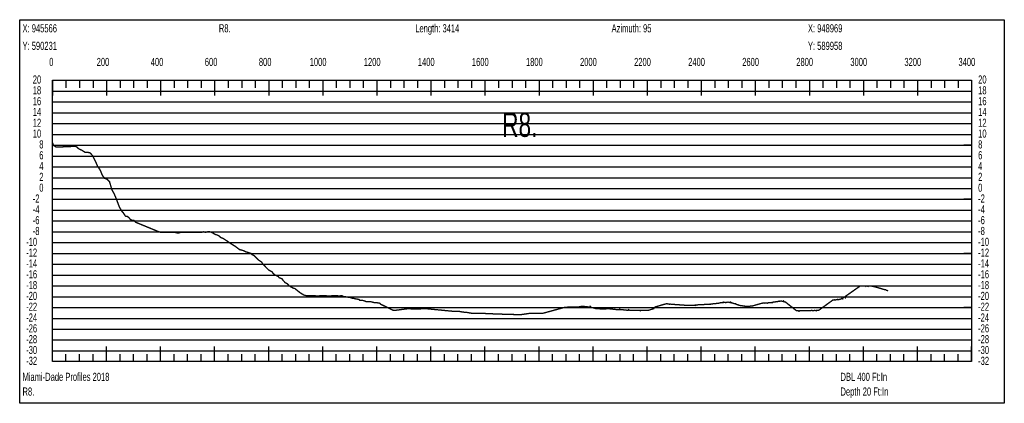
# Model space of a CAD drawing. Header units: inches. Extents: x 471865 to 538526, y 1054316 to 1102451.
# Tile 54 of 131: x 476008 to 479651, y 1091584 to 1093002. Entities that reach past the tile are written whole.
import ezdxf

# ---------------------------------------------------------------- set-up
doc = ezdxf.new("R2010")
doc.units = ezdxf.units.IN
doc.header["$MEASUREMENT"] = 0
for name, color, linetype in [('LABELS', 7, 'Continuous'), ('X_Gr1', 7, 'Continuous'), ('XSECTION', 7, 'Continuous')]:
    doc.layers.add(name, color=color, linetype=linetype)
doc.styles.get("Standard").update_dxf_attribs({"font": 'arial.ttf'})

msp = doc.modelspace()

# ---------------------------------------------------------------- linework, layer by layer
at = {"layer": 'X_Gr1', "color": 6, "linetype": 'Continuous', "lineweight": 18, "true_color": 0xff00ff, "transparency": 33554687, "const_width": 5}
msp.add_lwpolyline([(476129.4, 1092546.4), (476129.4, 1092546.4), (476134.1, 1092536.6), (476142.4, 1092531.4), (476153.2, 1092531), (476163.4, 1092531.6), (476213.9, 1092533.8), (476219.2, 1092531.7), (476227.6, 1092523.7), (476237.5, 1092519.6), (476250.4, 1092511.2), (476259.6, 1092511.8), (476268.9, 1092509.3), (476278, 1092498.9), (476286.9, 1092481.5), (476296.5, 1092459.8), (476305.7, 1092446.5), (476314.2, 1092425.9), (476321.9, 1092415.7), (476331, 1092412.7), (476340.4, 1092403.4), (476349.1, 1092373.3), (476356.9, 1092359.9), (476365.8, 1092338.8), (476374.6, 1092315.2), (476379, 1092305.7), (476387.1, 1092292.3), (476392.3, 1092286.6), (476399.3, 1092275.6), (476405.4, 1092274.8), (476412.3, 1092270.4), (476417.5, 1092263.2), (476424.4, 1092260.1), (476430.3, 1092260.6), (476436.4, 1092253.3), (476442.8, 1092250.7), (476449.2, 1092248.1), (476455.5, 1092245.5), (476461.8, 1092242.9), (476468.2, 1092240.3), (476474.5, 1092237.7), (476480.9, 1092235.1), (476487.2, 1092232.5), (476493.5, 1092229.9), (476499.9, 1092227.2), (476506.2, 1092224.6), (476512.6, 1092222), (476518.9, 1092219.4), (476528.8, 1092215.8), (476537.3, 1092215.8), (476566.2, 1092215.8), (476573.8, 1092215.8), (476581.9, 1092215.8), (476590, 1092213.8), (476597.4, 1092213.8), (476604.2, 1092215.8), (476610.9, 1092215.8), (476618.3, 1092215.8), (476626.1, 1092215.8), (476633.8, 1092215.8), (476641.6, 1092215.8), (476649.7, 1092215.8), (476666.7, 1092215.8), (476674.4, 1092215.8), (476681.4, 1092215.8), (476688.2, 1092217.8), (476695.6, 1092215.8), (476703.3, 1092217.8), (476710.6, 1092217.8), (476717.9, 1092215.8), (476725, 1092211.8), (476732.3, 1092207.8), (476739.4, 1092205.8), (476746.3, 1092201.8), (476753, 1092195.8), (476759.8, 1092193.8), (476775.1, 1092183.8), (476783.2, 1092177.8), (476805.9, 1092163.8), (476813.7, 1092157.8), (476821.6, 1092151.8), (476829.6, 1092149.8), (476837.1, 1092147.8), (476844.4, 1092143.8), (476851.7, 1092141.8), (476863.6, 1092137.8), (476867.6, 1092133.8), (476875.3, 1092129.8), (476883, 1092121.8), (476891.1, 1092113.8), (476903.2, 1092105.8), (476906.9, 1092099.8), (476914.2, 1092091.8), (476921.9, 1092083.8), (476930.1, 1092075.8), (476941.8, 1092069.8), (476945.7, 1092063.8), (476953.4, 1092057.8), (476965.2, 1092051.8), (476968.6, 1092047.8), (476978.9, 1092043.8), (476982.8, 1092037.8), (476990.4, 1092029.8), (476998, 1092025.8), (477005.2, 1092017.8), (477012.2, 1092013.8), (477019.3, 1092009.8), (477026.4, 1092007.8), (477033.6, 1092001.8), (477046.4, 1091991.8), (477059.9, 1091983.8), (477068, 1091981.8), (477075.7, 1091981.8), (477086.1, 1091981.8), (477089.7, 1091981.8), (477096.8, 1091981.8), (477111.2, 1091979.8), (477121.9, 1091981.8), (477125.4, 1091981.8), (477132.5, 1091981.8), (477160, 1091979.8), (477163.6, 1091981.8), (477171.1, 1091981.8), (477183.8, 1091981.8), (477188, 1091979.8), (477200, 1091981.8), (477207.6, 1091977.8), (477211.4, 1091977.8), (477223.3, 1091975.8), (477227.3, 1091975.8), (477239.4, 1091971.8), (477243.4, 1091971.8), (477251.2, 1091969.8), (477262.8, 1091967.8), (477266.7, 1091963.8), (477277.9, 1091963.8), (477283.1, 1091962.3), (477285.1, 1091961.8), (477288.4, 1091960.1), (477289, 1091959.8), (477293.6, 1091959.8), (477298.8, 1091959.8), (477301.3, 1091959.8), (477304, 1091959.8), (477305.3, 1091959.8), (477309.2, 1091958.8), (477313, 1091957.8), (477314.4, 1091957.4), (477319.6, 1091956.1), (477320.8, 1091955.8), (477324.8, 1091955.8), (477328.3, 1091955.8), (477330, 1091955.5), (477335.1, 1091954.6), (477340, 1091953.8), (477340.1, 1091953.6), (477344, 1091949.8), (477345.3, 1091949.2), (477350.5, 1091946.7), (477355.7, 1091944.1), (477360.9, 1091941.6), (477366.1, 1091939.1), (477371.3, 1091936.6), (477376.5, 1091934.1), (477381.7, 1091931.6), (477386.9, 1091929.1), (477389.6, 1091927.8), (477392.1, 1091927.8), (477397.3, 1091927.8), (477399.9, 1091927.8), (477402.5, 1091928.1), (477407.7, 1091928.8), (477412.9, 1091929.4), (477418.1, 1091930.1), (477423.3, 1091930.8), (477428.5, 1091931.4), (477433.7, 1091932.1), (477438.9, 1091932.8), (477444.1, 1091933.4), (477446.7, 1091933.8), (477449.3, 1091933.5), (477454.5, 1091933), (477459.7, 1091932.4), (477464.9, 1091931.9), (477466.5, 1091931.8), (477470.1, 1091931.9), (477475.3, 1091932.2), (477480.5, 1091932.4), (477485.7, 1091932.7), (477490.9, 1091932.9), (477496.1, 1091933.2), (477501.3, 1091933.4), (477506.5, 1091933.6), (477509.2, 1091933.8), (477511.7, 1091933.5), (477516.9, 1091933), (477522.1, 1091932.5), (477527.2, 1091932), (477532.4, 1091931.5), (477537.6, 1091931), (477542.7, 1091930.5), (477547.9, 1091930), (477553.1, 1091929.5), (477558.2, 1091929), (477563.4, 1091928.5), (477568.6, 1091928), (477573.7, 1091927.5), (477578.9, 1091927), (477584.1, 1091926.5), (477589.2, 1091926), (477594.4, 1091925.5), (477599.6, 1091925), (477604.7, 1091924.5), (477609.9, 1091924), (477612.2, 1091923.8), (477615.1, 1091923.8), (477620.3, 1091923.8), (477625.5, 1091923.8), (477627.8, 1091923.8), (477630.7, 1091923.8), (477632.8, 1091923.8), (477635.8, 1091923.2), (477641, 1091922.1), (477642.7, 1091921.8), (477646.2, 1091921.3), (477651.4, 1091920.6), (477656.5, 1091919.9), (477657.2, 1091919.8), (477661.7, 1091919.8), (477661.7, 1091919.8), (477666.9, 1091918.9), (477672, 1091918), (477677.2, 1091917.1), (477682.4, 1091916.2), (477684.9, 1091915.8), (477687.6, 1091915.8), (477689.9, 1091915.8), (477692.7, 1091915.8), (477697.9, 1091915.8), (477703.1, 1091915.8), (477708.3, 1091915.8), (477710, 1091915.8), (477713.5, 1091915.8), (477718.7, 1091915.8), (477723.9, 1091915.8), (477729.1, 1091915.8), (477729.4, 1091915.8), (477734.3, 1091915.5), (477739.6, 1091915.3), (477744.8, 1091915.1), (477750, 1091914.9), (477755.2, 1091914.6), (477760.4, 1091914.4), (477765.6, 1091914.2), (477770.8, 1091914), (477775.2, 1091913.8), (477776, 1091913.7), (477781.2, 1091913.6), (477786.3, 1091913.4), (477791.5, 1091913.3), (477796.7, 1091913.1), (477801.9, 1091913), (477807.1, 1091912.8), (477812.3, 1091912.7), (477817.5, 1091912.5), (477822.6, 1091912.4), (477827.8, 1091912.2), (477833, 1091912.1), (477838.2, 1091911.9), (477843.4, 1091911.8), (477844.6, 1091911.8), (477848.5, 1091911.8), (477849.6, 1091911.8), (477853.7, 1091911.8), (477858.8, 1091911.8), (477864, 1091911.8), (477864.6, 1091911.8), (477869.1, 1091912.4), (477874.3, 1091913.2), (477878.3, 1091913.8), (477879.5, 1091913.9), (477884.7, 1091914.7), (477889.9, 1091915.5), (477891.8, 1091915.8), (477895.1, 1091915.8), (477900.2, 1091915.8), (477901.7, 1091915.8), (477905.4, 1091915.8), (477910.6, 1091915.8), (477915.8, 1091915.8), (477921, 1091915.8), (477921.5, 1091915.8), (477926.2, 1091915.8), (477926.4, 1091915.8), (477931.4, 1091915.8), (477936.6, 1091915.8), (477940.9, 1091915.8), (477941.8, 1091916), (477947, 1091917.4), (477952.2, 1091918.9), (477957.5, 1091920.3), (477962.7, 1091921.7), (477967.9, 1091923.1), (477973.1, 1091924.5), (477978.3, 1091925.9), (477983.5, 1091927.4), (477988.7, 1091928.8), (477993.9, 1091930.2), (477999.1, 1091931.6), (478004.3, 1091933), (478009.5, 1091934.5), (478014.7, 1091935.9), (478019.9, 1091937.3), (478021.6, 1091937.8), (478025.1, 1091938.1), (478030.3, 1091938.7), (478035.5, 1091939.2), (478040.7, 1091939.7), (478040.9, 1091939.8), (478045.8, 1091939.8), (478051, 1091939.8), (478056.2, 1091939.8), (478061.4, 1091939.8), (478066.6, 1091939.8), (478071.7, 1091939.8), (478075.3, 1091939.8), (478076.9, 1091940.1), (478082.1, 1091941.1), (478085.4, 1091941.8), (478087.3, 1091941.8), (478092.6, 1091941.8), (478095.2, 1091941.8), (478097.8, 1091941.5), (478103, 1091940.9), (478108.2, 1091940.4), (478113.4, 1091939.8), (478114.1, 1091939.8), (478118.6, 1091938.8), (478118.9, 1091941.8), (478123.8, 1091937.8), (478129, 1091936.7), (478133.5, 1091935.8), (478134.2, 1091935.5), (478138.6, 1091933.8), (478139.4, 1091933.7), (478144.6, 1091933.3), (478149.8, 1091933), (478153.4, 1091933.8), (478155, 1091932.6), (478160.2, 1091932.2), (478165.4, 1091931.9), (478167, 1091931.8), (478170.6, 1091932.2), (478175.7, 1091932.7), (478180.9, 1091933.3), (478185.1, 1091933.8), (478186.1, 1091933.6), (478191.3, 1091933), (478196.5, 1091932.4), (478201.7, 1091931.8), (478206.9, 1091931.2), (478209.6, 1091931.8), (478212, 1091930.6), (478217.2, 1091930), (478219, 1091929.8), (478222.4, 1091929.8), (478227.6, 1091929.8), (478228, 1091931.8), (478232.8, 1091929.8), (478236.9, 1091929.8), (478237.9, 1091929.6), (478243.1, 1091929.1), (478248.4, 1091928.5), (478253.6, 1091928), (478255.3, 1091927.8), (478258.8, 1091927.8), (478260, 1091929.8), (478264, 1091927.8), (478269.2, 1091927.8), (478274.4, 1091927.8), (478279.5, 1091927.8), (478284.7, 1091927.8), (478289.9, 1091927.8), (478294.9, 1091927.8), (478295.1, 1091927.8), (478300.2, 1091927.8), (478304.9, 1091925.8), (478305.4, 1091927.8), (478310.5, 1091927.8), (478315, 1091927.8), (478315.7, 1091927.8), (478320.8, 1091927.8), (478325.2, 1091927.8), (478326, 1091927.8), (478331.1, 1091927.8), (478335.2, 1091927.8), (478336.3, 1091928.1), (478341.5, 1091929.8), (478346.7, 1091931.5), (478351.9, 1091933.1), (478353.8, 1091933.8), (478357.1, 1091937.9), (478358.5, 1091939.8), (478362.3, 1091940.9), (478367.5, 1091942.4), (478372.7, 1091943.9), (478377.9, 1091945.5), (478383.1, 1091947), (478388.3, 1091948.5), (478392.4, 1091949.8), (478393.5, 1091950), (478398.7, 1091951.1), (478401.6, 1091951.8), (478403.9, 1091951.5), (478409.1, 1091951), (478411, 1091949.8), (478414.3, 1091950.4), (478419.5, 1091949.9), (478420.4, 1091949.8), (478424.7, 1091949.5), (478429.9, 1091949.1), (478435.1, 1091948.7), (478440.3, 1091948.3), (478445.5, 1091948), (478450.7, 1091947.6), (478455.9, 1091947.2), (478461.1, 1091946.8), (478466.3, 1091946.5), (478471.5, 1091946.1), (478476, 1091945.8), (478476.7, 1091945.8), (478481.7, 1091945.8), (478481.9, 1091945.8), (478487.1, 1091945.8), (478492.3, 1091945.8), (478497.5, 1091945.8), (478498, 1091945.8), (478502.7, 1091946.2), (478507.9, 1091946.8), (478508.2, 1091945.8), (478513, 1091947.3), (478517.7, 1091947.8), (478518.2, 1091947.8), (478523.4, 1091948.1), (478526.7, 1091947.8), (478528.6, 1091948.4), (478531.2, 1091947.8), (478533.8, 1091948.6), (478539, 1091948.9), (478544.2, 1091949.2), (478544.8, 1091949.8), (478549.4, 1091949.5), (478554.5, 1091949.8), (478554.6, 1091949.8), (478559.8, 1091950.2), (478564.4, 1091949.8), (478565, 1091950.6), (478570.2, 1091951), (478574.3, 1091951.8), (478575.4, 1091951.5), (478579.3, 1091951.8), (478580.6, 1091952), (478585.8, 1091952.9), (478591, 1091953.8), (478593.7, 1091953.8), (478596.2, 1091954.6), (478601.3, 1091955.5), (478602.8, 1091955.8), (478606.5, 1091956), (478611.7, 1091957.8), (478611.7, 1091956.4), (478616.8, 1091956.8), (478620.2, 1091955.8), (478622, 1091957.2), (478627.2, 1091957.6), (478628.9, 1091957.8), (478632.4, 1091957), (478637.6, 1091955.9), (478637.8, 1091957.8), (478642.8, 1091954.7), (478647, 1091953.8), (478648, 1091953.4), (478653.2, 1091951.6), (478656.4, 1091951.8), (478658.4, 1091949.8), (478663.6, 1091947.9), (478665.3, 1091947.8), (478668.8, 1091946.1), (478669.8, 1091945.8), (478674, 1091945.2), (478679.2, 1091944.5), (478683, 1091943.8), (478684.4, 1091943.8), (478689.6, 1091943.2), (478691.7, 1091941.8), (478694.8, 1091942.5), (478700, 1091941.8), (478700.4, 1091941.8), (478705.2, 1091942.3), (478709.5, 1091941.8), (478710.5, 1091942.8), (478715.7, 1091943.4), (478719.1, 1091943.8), (478720.9, 1091944.3), (478726.1, 1091945.7), (478731.3, 1091947.2), (478736.5, 1091948.7), (478741.7, 1091950.2), (478746.9, 1091951.6), (478752.1, 1091953.1), (478754.5, 1091953.8), (478757.3, 1091954), (478762.4, 1091954.3), (478764.3, 1091953.8), (478767.6, 1091954.7), (478772.7, 1091955), (478774.2, 1091953.8), (478777.9, 1091955.4), (478783.1, 1091955.7), (478783.7, 1091955.8), (478788.2, 1091956.4), (478792.7, 1091955.8), (478793.3, 1091957.2), (478798.5, 1091958), (478801.7, 1091957.8), (478803.6, 1091958.8), (478808.7, 1091959.6), (478810.1, 1091959.8), (478813.7, 1091960.2), (478818, 1091961.8), (478818.7, 1091960.8), (478823.6, 1091961.5), (478826.1, 1091961.8), (478828.4, 1091961.1), (478833.2, 1091959.9), (478833.8, 1091961.8), (478838, 1091958.6), (478841.2, 1091957.8), (478842.9, 1091956.4), (478847.9, 1091952.5), (478853, 1091948.5), (478858, 1091944.5), (478863, 1091940.6), (478868.1, 1091936.6), (478873.1, 1091932.6), (478878.2, 1091928.7), (478881.9, 1091925.8), (478883.3, 1091925.8), (478888.5, 1091925.8), (478891.2, 1091923.8), (478893.7, 1091925.8), (478898.9, 1091925.8), (478899.9, 1091925.8), (478904.1, 1091925.8), (478908.9, 1091925.8), (478909.3, 1091925.8), (478914.5, 1091925.8), (478918.5, 1091925.8), (478919.7, 1091925.8), (478924.9, 1091925.8), (478928, 1091925.8), (478930.1, 1091925.9), (478935.3, 1091926.2), (478937, 1091927.8), (478940.5, 1091926.4), (478945.7, 1091926.7), (478950.9, 1091927), (478955.1, 1091925.8), (478956.2, 1091927.3), (478961.4, 1091927.6), (478964.5, 1091927.8), (478966.6, 1091929.3), (478971.8, 1091933.1), (478977, 1091936.9), (478982.2, 1091940.7), (478987.4, 1091944.4), (478992.6, 1091948.2), (478997.8, 1091952), (479003, 1091955.8), (479008.3, 1091959.6), (479013.5, 1091963.4), (479016.8, 1091965.8), (479018.6, 1091965.9), (479023.7, 1091966.3), (479025.3, 1091965.8), (479028.8, 1091966.7), (479033.8, 1091967.8), (479033.9, 1091967.1), (479039, 1091967.4), (479043.3, 1091967.8), (479044.1, 1091968.3), (479049.1, 1091971.3), (479052.7, 1091969.8), (479054.2, 1091974.3), (479059.2, 1091977.3), (479061.9, 1091973.8), (479064.2, 1091980.3), (479066.7, 1091981.8), (479069.3, 1091983.6), (479074.5, 1091987.3), (479079.7, 1091990.9), (479084.8, 1091994.5), (479090, 1091998.2), (479095.2, 1092001.8), (479100.3, 1092005.4), (479105.5, 1092009.1), (479110.7, 1092012.7), (479115.8, 1092016.3), (479117.9, 1092017.8), (479121, 1092017.8), (479126.2, 1092017.8), (479128.1, 1092017.8), (479131.4, 1092017.8), (479136.5, 1092017.8), (479137.9, 1092015.8), (479141.7, 1092017.8), (479146.9, 1092015.8), (479146.9, 1092017.8), (479152, 1092017.8), (479156, 1092017.8), (479157.2, 1092017.5), (479162.4, 1092016.4), (479167.6, 1092015.2), (479172.8, 1092014.1), (479174.3, 1092013.8), (479177.9, 1092012.7), (479183.1, 1092011.1), (479188.3, 1092009.6), (479193.4, 1092008.1), (479198.6, 1092006.5), (479201.2, 1092005.8), (479203.8, 1092005), (479209, 1092003.4), (479211, 1092003.8), (479214.2, 1092001.8), (479219.4, 1092000.2), (479221, 1091999.8)], dxfattribs=at)
at = {"layer": 'XSECTION', "color": 18, "linetype": 'Continuous', "true_color": 0x000000}
for points in [[(476008.2, 1093001.8), (479650.6, 1093001.8), (479650.6, 1091583.8), (476008.2, 1091583.8), (476008.2, 1093001.8)], [(476129.4, 1092777.8), (479529.4, 1092777.8), (479529.4, 1091737.8), (476129.4, 1091737.8), (476129.4, 1092777.8)], [(476129.4, 1092777.8), (476129.4, 1092721.4)], [(476129.4, 1092777.8), (476129.4, 1092721.4)], [(476129.4, 1092777.8), (476129.4, 1092749.8)], [(476129.4, 1092777.8), (476129.4, 1092749.8)], [(476179.4, 1092777.8), (476179.4, 1092749.8)], [(476229.4, 1092777.8), (476229.4, 1092749.8)], [(476279.4, 1092777.8), (476279.4, 1092749.8)], [(476329.4, 1092777.8), (476329.4, 1092721.4)], [(476329.4, 1092777.8), (476329.4, 1092749.8)], [(476379.4, 1092777.8), (476379.4, 1092749.8)], [(476429.4, 1092777.8), (476429.4, 1092749.8)], [(476479.4, 1092777.8), (476479.4, 1092749.8)], [(476529.4, 1092777.8), (476529.4, 1092721.4)], [(476529.4, 1092777.8), (476529.4, 1092749.8)], [(476579.4, 1092777.8), (476579.4, 1092749.8)], [(476629.4, 1092777.8), (476629.4, 1092749.8)], [(476679.4, 1092777.8), (476679.4, 1092749.8)], [(476729.4, 1092777.8), (476729.4, 1092721.4)], [(476729.4, 1092777.8), (476729.4, 1092749.8)], [(476779.4, 1092777.8), (476779.4, 1092749.8)], [(476829.4, 1092777.8), (476829.4, 1092749.8)], [(476879.4, 1092777.8), (476879.4, 1092749.8)], [(476929.4, 1092777.8), (476929.4, 1092721.4)], [(476929.4, 1092777.8), (476929.4, 1092749.8)], [(476979.4, 1092777.8), (476979.4, 1092749.8)], [(477029.4, 1092777.8), (477029.4, 1092749.8)], [(477079.4, 1092777.8), (477079.4, 1092749.8)], [(477129.4, 1092777.8), (477129.4, 1092721.4)], [(477129.4, 1092777.8), (477129.4, 1092749.8)], [(477179.4, 1092777.8), (477179.4, 1092749.8)], [(477229.4, 1092777.8), (477229.4, 1092749.8)], [(477279.4, 1092777.8), (477279.4, 1092749.8)], [(477329.4, 1092777.8), (477329.4, 1092721.4)], [(477329.4, 1092777.8), (477329.4, 1092749.8)], [(477379.4, 1092777.8), (477379.4, 1092749.8)], [(477429.4, 1092777.8), (477429.4, 1092749.8)], [(477479.4, 1092777.8), (477479.4, 1092749.8)], [(477529.4, 1092777.8), (477529.4, 1092721.4)], [(477529.4, 1092777.8), (477529.4, 1092749.8)], [(477579.4, 1092777.8), (477579.4, 1092749.8)], [(477629.4, 1092777.8), (477629.4, 1092749.8)], [(477679.4, 1092777.8), (477679.4, 1092749.8)], [(477729.4, 1092777.8), (477729.4, 1092721.4)], [(477729.4, 1092777.8), (477729.4, 1092749.8)], [(477779.4, 1092777.8), (477779.4, 1092749.8)], [(477829.4, 1092777.8), (477829.4, 1092749.8)], [(477879.4, 1092777.8), (477879.4, 1092749.8)], [(477929.4, 1092777.8), (477929.4, 1092721.4)], [(477929.4, 1092777.8), (477929.4, 1092749.8)], [(477979.4, 1092777.8), (477979.4, 1092749.8)], [(478029.4, 1092777.8), (478029.4, 1092749.8)], [(478079.4, 1092777.8), (478079.4, 1092749.8)], [(478129.4, 1092777.8), (478129.4, 1092721.4)], [(478129.4, 1092777.8), (478129.4, 1092749.8)], [(478179.4, 1092777.8), (478179.4, 1092749.8)], [(478229.4, 1092777.8), (478229.4, 1092749.8)], [(478279.4, 1092777.8), (478279.4, 1092749.8)], [(478329.4, 1092777.8), (478329.4, 1092721.4)], [(478329.4, 1092777.8), (478329.4, 1092749.8)], [(478379.4, 1092777.8), (478379.4, 1092749.8)], [(478429.4, 1092777.8), (478429.4, 1092749.8)], [(478479.4, 1092777.8), (478479.4, 1092749.8)], [(478529.4, 1092777.8), (478529.4, 1092721.4)], [(478529.4, 1092777.8), (478529.4, 1092749.8)], [(478579.4, 1092777.8), (478579.4, 1092749.8)], [(478629.4, 1092777.8), (478629.4, 1092749.8)], [(478679.4, 1092777.8), (478679.4, 1092749.8)], [(478729.4, 1092777.8), (478729.4, 1092721.4)], [(478729.4, 1092777.8), (478729.4, 1092749.8)], [(478779.4, 1092777.8), (478779.4, 1092749.8)], [(478829.4, 1092777.8), (478829.4, 1092749.8)], [(478879.4, 1092777.8), (478879.4, 1092749.8)], [(478929.4, 1092777.8), (478929.4, 1092721.4)], [(478929.4, 1092777.8), (478929.4, 1092749.8)], [(478979.4, 1092777.8), (478979.4, 1092749.8)], [(479029.4, 1092777.8), (479029.4, 1092749.8)], [(479079.4, 1092777.8), (479079.4, 1092749.8)], [(479129.4, 1092777.8), (479129.4, 1092721.4)], [(479129.4, 1092777.8), (479129.4, 1092749.8)], [(479179.4, 1092777.8), (479179.4, 1092749.8)], [(479229.4, 1092777.8), (479229.4, 1092749.8)], [(479279.4, 1092777.8), (479279.4, 1092749.8)], [(479329.4, 1092777.8), (479329.4, 1092721.4)], [(479329.4, 1092777.8), (479329.4, 1092749.8)], [(479379.4, 1092777.8), (479379.4, 1092749.8)], [(479429.4, 1092777.8), (479429.4, 1092749.8)], [(479479.4, 1092777.8), (479479.4, 1092749.8)], [(479529.4, 1092777.8), (479529.4, 1092721.4)], [(479529.4, 1092777.8), (479529.4, 1092749.8)], [(476129.4, 1092537.8), (476157.4, 1092537.8)], [(479529.4, 1092537.8), (479501.4, 1092537.8)], [(476129.4, 1092337.8), (476157.4, 1092337.8)], [(479529.4, 1092337.8), (479501.4, 1092337.8)], [(476129.4, 1092137.8), (476157.4, 1092137.8)], [(479529.4, 1092137.8), (479501.4, 1092137.8)], [(476129.4, 1091937.8), (476157.4, 1091937.8)], [(479529.4, 1091937.8), (479501.4, 1091937.8)], [(476129.4, 1091737.8), (476129.4, 1091794.2)], [(476129.4, 1091737.8), (476129.4, 1091794.2)], [(476329.4, 1091737.8), (476329.4, 1091794.2)], [(476529.4, 1091737.8), (476529.4, 1091794.2)], [(476729.4, 1091737.8), (476729.4, 1091794.2)], [(476929.4, 1091737.8), (476929.4, 1091794.2)], [(477129.4, 1091737.8), (477129.4, 1091794.2)], [(477329.4, 1091737.8), (477329.4, 1091794.2)], [(477529.4, 1091737.8), (477529.4, 1091794.2)], [(477729.4, 1091737.8), (477729.4, 1091794.2)], [(477929.4, 1091737.8), (477929.4, 1091794.2)], [(478129.4, 1091737.8), (478129.4, 1091794.2)], [(478329.4, 1091737.8), (478329.4, 1091794.2)], [(478529.4, 1091737.8), (478529.4, 1091794.2)], [(478729.4, 1091737.8), (478729.4, 1091794.2)], [(478929.4, 1091737.8), (478929.4, 1091794.2)], [(479129.4, 1091737.8), (479129.4, 1091794.2)], [(479329.4, 1091737.8), (479329.4, 1091794.2)], [(479529.4, 1091737.8), (479529.4, 1091794.2)], [(476129.4, 1091737.8), (476129.4, 1091765.8)], [(476129.4, 1091737.8), (476129.4, 1091765.8)], [(476179.4, 1091737.8), (476179.4, 1091765.8)], [(476229.4, 1091737.8), (476229.4, 1091765.8)], [(476279.4, 1091737.8), (476279.4, 1091765.8)], [(476329.4, 1091737.8), (476329.4, 1091765.8)], [(476379.4, 1091737.8), (476379.4, 1091765.8)], [(476429.4, 1091737.8), (476429.4, 1091765.8)], [(476479.4, 1091737.8), (476479.4, 1091765.8)], [(476529.4, 1091737.8), (476529.4, 1091765.8)], [(476579.4, 1091737.8), (476579.4, 1091765.8)], [(476629.4, 1091737.8), (476629.4, 1091765.8)], [(476679.4, 1091737.8), (476679.4, 1091765.8)], [(476729.4, 1091737.8), (476729.4, 1091765.8)], [(476779.4, 1091737.8), (476779.4, 1091765.8)], [(476829.4, 1091737.8), (476829.4, 1091765.8)], [(476879.4, 1091737.8), (476879.4, 1091765.8)], [(476929.4, 1091737.8), (476929.4, 1091765.8)], [(476979.4, 1091737.8), (476979.4, 1091765.8)], [(477029.4, 1091737.8), (477029.4, 1091765.8)], [(477079.4, 1091737.8), (477079.4, 1091765.8)], [(477129.4, 1091737.8), (477129.4, 1091765.8)], [(477179.4, 1091737.8), (477179.4, 1091765.8)], [(477229.4, 1091737.8), (477229.4, 1091765.8)], [(477279.4, 1091737.8), (477279.4, 1091765.8)], [(477329.4, 1091737.8), (477329.4, 1091765.8)], [(477379.4, 1091737.8), (477379.4, 1091765.8)], [(477429.4, 1091737.8), (477429.4, 1091765.8)], [(477479.4, 1091737.8), (477479.4, 1091765.8)], [(477529.4, 1091737.8), (477529.4, 1091765.8)], [(477579.4, 1091737.8), (477579.4, 1091765.8)], [(477629.4, 1091737.8), (477629.4, 1091765.8)], [(477679.4, 1091737.8), (477679.4, 1091765.8)], [(477729.4, 1091737.8), (477729.4, 1091765.8)], [(477779.4, 1091737.8), (477779.4, 1091765.8)], [(477829.4, 1091737.8), (477829.4, 1091765.8)], [(477879.4, 1091737.8), (477879.4, 1091765.8)], [(477929.4, 1091737.8), (477929.4, 1091765.8)], [(477979.4, 1091737.8), (477979.4, 1091765.8)], [(478029.4, 1091737.8), (478029.4, 1091765.8)], [(478079.4, 1091737.8), (478079.4, 1091765.8)], [(478129.4, 1091737.8), (478129.4, 1091765.8)], [(478179.4, 1091737.8), (478179.4, 1091765.8)], [(478229.4, 1091737.8), (478229.4, 1091765.8)], [(478279.4, 1091737.8), (478279.4, 1091765.8)], [(478329.4, 1091737.8), (478329.4, 1091765.8)], [(478379.4, 1091737.8), (478379.4, 1091765.8)], [(478429.4, 1091737.8), (478429.4, 1091765.8)], [(478479.4, 1091737.8), (478479.4, 1091765.8)], [(478529.4, 1091737.8), (478529.4, 1091765.8)], [(478579.4, 1091737.8), (478579.4, 1091765.8)], [(478629.4, 1091737.8), (478629.4, 1091765.8)], [(478679.4, 1091737.8), (478679.4, 1091765.8)], [(478729.4, 1091737.8), (478729.4, 1091765.8)], [(478779.4, 1091737.8), (478779.4, 1091765.8)], [(478829.4, 1091737.8), (478829.4, 1091765.8)], [(478879.4, 1091737.8), (478879.4, 1091765.8)], [(478929.4, 1091737.8), (478929.4, 1091765.8)], [(478979.4, 1091737.8), (478979.4, 1091765.8)], [(479029.4, 1091737.8), (479029.4, 1091765.8)], [(479079.4, 1091737.8), (479079.4, 1091765.8)], [(479129.4, 1091737.8), (479129.4, 1091765.8)], [(479179.4, 1091737.8), (479179.4, 1091765.8)], [(479229.4, 1091737.8), (479229.4, 1091765.8)], [(479279.4, 1091737.8), (479279.4, 1091765.8)], [(479329.4, 1091737.8), (479329.4, 1091765.8)], [(479379.4, 1091737.8), (479379.4, 1091765.8)], [(479429.4, 1091737.8), (479429.4, 1091765.8)], [(479479.4, 1091737.8), (479479.4, 1091765.8)], [(479529.4, 1091737.8), (479529.4, 1091765.8)]]:
    msp.add_lwpolyline(points, dxfattribs=at)
at = {"layer": 'XSECTION', "color": 18, "true_color": 0x000000}
for points in [[(476129.4, 1092737.8), (479529.4, 1092737.8)], [(476129.4, 1092697.8), (479529.4, 1092697.8)], [(476129.4, 1092657.8), (479529.4, 1092657.8)], [(476129.4, 1092617.8), (479529.4, 1092617.8)], [(476129.4, 1092577.8), (479529.4, 1092577.8)], [(476129.4, 1092537.8), (479529.4, 1092537.8)], [(476129.4, 1092497.8), (479529.4, 1092497.8)], [(476129.4, 1092457.8), (479529.4, 1092457.8)], [(476129.4, 1092417.8), (479529.4, 1092417.8)], [(476129.4, 1092377.8), (479529.4, 1092377.8)], [(476129.4, 1092337.8), (479529.4, 1092337.8)], [(476129.4, 1092297.8), (479529.4, 1092297.8)], [(476129.4, 1092257.8), (479529.4, 1092257.8)], [(476129.4, 1092217.8), (479529.4, 1092217.8)], [(476129.4, 1092177.8), (479529.4, 1092177.8)], [(476129.4, 1092137.8), (479529.4, 1092137.8)], [(476129.4, 1092097.8), (479529.4, 1092097.8)], [(476129.4, 1092057.8), (479529.4, 1092057.8)], [(476129.4, 1092017.8), (479529.4, 1092017.8)], [(476129.4, 1091977.8), (479529.4, 1091977.8)], [(476129.4, 1091937.8), (479529.4, 1091937.8)], [(476129.4, 1091897.8), (479529.4, 1091897.8)], [(476129.4, 1091857.8), (479529.4, 1091857.8)], [(476129.4, 1091817.8), (479529.4, 1091817.8)], [(476129.4, 1091777.8), (479529.4, 1091777.8)]]:
    msp.add_lwpolyline(points, dxfattribs=at)

# ---------------------------------------------------------------- texts
at = {"layer": 'LABELS', "color": 18, "true_color": 0x000000, "width": 0.666667}
for s, height, p in [('X: 945566', 30, (476018.6, 1092955)), ('R8.', 30, (476745, 1092955)), ('Length: 3414', 30, (477471.4, 1092955)), ('Azimuth: 95', 30, (478197.8, 1092955)), ('X: 948969', 30, (478924.2, 1092955)), ('Y: 590231', 30, (476018.6, 1092890.2)), ('Y: 589958', 30, (478924.2, 1092890.2)), ('0', 30, (476117.4, 1092830.6)), ('0', 30, (476117.4, 1092830.6)), ('200', 30, (476293, 1092830.6)), ('400', 30, (476493, 1092830.6)), ('600', 30, (476693, 1092830.6)), ('800', 30, (476893, 1092830.6)), ('1000', 30, (477081, 1092830.6)), ('1200', 30, (477281, 1092830.6)), ('1400', 30, (477481, 1092830.6)), ('1600', 30, (477681, 1092830.6)), ('1800', 30, (477881, 1092830.6)), ('2000', 30, (478081, 1092830.6)), ('2200', 30, (478281, 1092830.6)), ('2400', 30, (478481, 1092830.6)), ('2600', 30, (478681, 1092830.6)), ('2800', 30, (478881, 1092830.6)), ('3000', 30, (479081, 1092830.6)), ('3200', 30, (479281, 1092830.6)), ('3400', 30, (479481, 1092830.6)), ('20', 30, (476056.6, 1092765.8)), ('20', 30, (479553.8, 1092765.8)), ('18', 30, (476056.6, 1092725.8)), ('18', 30, (479553.8, 1092725.8)), ('16', 30, (476056.6, 1092685.8)), ('16', 30, (479553.8, 1092685.8)), ('14', 30, (476056.6, 1092645.8)), ('R8.', 90, (477793, 1092568.6)), ('14', 30, (479553.8, 1092645.8)), ('12', 30, (476056.6, 1092605.8)), ('12', 30, (479553.8, 1092605.8)), ('10', 30, (476056.6, 1092565.8)), ('10', 30, (479553.8, 1092565.8)), ('8', 30, (476080.6, 1092525.8)), ('8', 30, (479553.8, 1092525.8)), ('6', 30, (476080.6, 1092485.8)), ('6', 30, (479553.8, 1092485.8)), ('4', 30, (476080.6, 1092445.8)), ('4', 30, (479553.8, 1092445.8)), ('2', 30, (476080.6, 1092405.8)), ('2', 30, (479553.8, 1092405.8)), ('0', 30, (476080.6, 1092365.8)), ('0', 30, (479553.8, 1092365.8)), ('-2', 30, (476056.6, 1092325.8)), ('-2', 30, (479553.8, 1092325.8)), ('-4', 30, (476056.6, 1092285.8)), ('-4', 30, (479553.8, 1092285.8)), ('-6', 30, (476056.6, 1092245.8)), ('-6', 30, (479553.8, 1092245.8)), ('-8', 30, (476056.6, 1092205.8)), ('-8', 30, (479553.8, 1092205.8)), ('-10', 30, (476032.2, 1092165.8)), ('-10', 30, (479553.8, 1092165.8)), ('-12', 30, (476032.2, 1092125.8)), ('-12', 30, (479553.8, 1092125.8)), ('-14', 30, (476032.2, 1092085.8)), ('-14', 30, (479553.8, 1092085.8)), ('-16', 30, (476032.2, 1092045.8)), ('-16', 30, (479553.8, 1092045.8)), ('-18', 30, (476032.2, 1092005.8)), ('-18', 30, (479553.8, 1092005.8)), ('-20', 30, (476032.2, 1091965.8)), ('-20', 30, (479553.8, 1091965.8)), ('-22', 30, (476032.2, 1091925.8)), ('-22', 30, (479553.8, 1091925.8)), ('-24', 30, (476032.2, 1091885.8)), ('-24', 30, (479553.8, 1091885.8)), ('-26', 30, (476032.2, 1091845.8)), ('-26', 30, (479553.8, 1091845.8)), ('-28', 30, (476032.2, 1091805.8)), ('-28', 30, (479553.8, 1091805.8)), ('-30', 30, (476032.2, 1091765.8)), ('-30', 30, (479553.8, 1091765.8)), ('-32', 30, (476032.2, 1091725.8)), ('-32', 30, (479553.8, 1091725.8)), ('Miami-Dade Profiles 2018', 30, (476018.6, 1091666.6)), ('DBL 400 Ft:In', 30, (479044.6, 1091666.6)), ('R8.', 30, (476018.6, 1091612.2)), ('Depth 20 Ft:In', 30, (479044.6, 1091612.2))]:
    msp.add_text(s, height=height, dxfattribs=at).set_placement(p)

doc.saveas('drawing.dxf')
